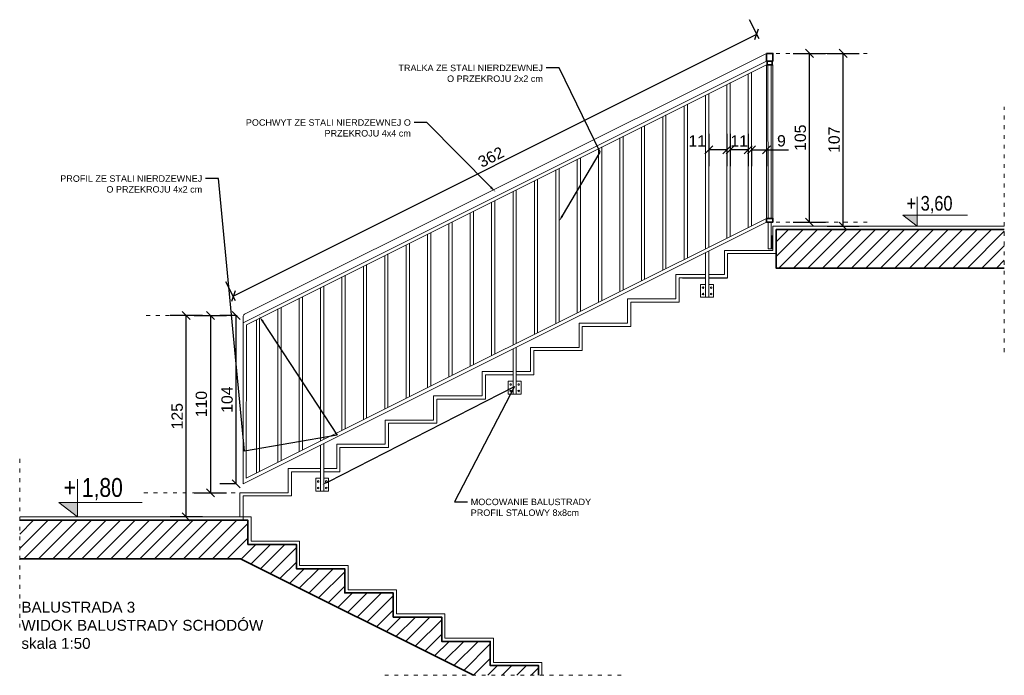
# Model space of a CAD drawing. Header units: millimetres. Extents: x -2720 to 125583, y -8970 to 34912.
# Tile 97 of 105: x 65443 to 66053, y 24819 to 25225. Entities that reach past the tile are written whole.
import ezdxf
from ezdxf import colors
from ezdxf.entities.mleader import LeaderData, LeaderLine
from ezdxf.enums import TextEntityAlignment as Align
from ezdxf.math import Vec2, Vec3

# ---------------------------------------------------------------- set-up
doc = ezdxf.new("R2010")
doc.units = ezdxf.units.MM
doc.linetypes.add('ACAD_ISO03W100', pattern=[30, 12, -18])
for name, color, linetype, lineweight in [('A - Schody', 251, 'Continuous', 13), ('A - widok', 251, 'Continuous', 5), ('A - Ściany konstrukcyjne', 3, 'Continuous', 35), ('A_OPISY', 40, 'Continuous', 9), ('A_WIDOK', 141, 'Continuous', 13), ('A_WYMIAROWANIE', 7, 'Continuous', 9)]:
    doc.layers.add(name, color=color, linetype=linetype, lineweight=lineweight)
doc.layers.add('A_HATCH', color=7, linetype='Continuous', lineweight=5, true_color=0x999999)
doc.layers.add('A_tynk', color=4, linetype='Continuous')
doc.styles.add('APLUS', font='arial.ttf', dxfattribs={"width": 0.6})
doc.styles.get("Standard").update_dxf_attribs({"font": 'arial.ttf'})
doc.dimstyles.new('1 do 100', dxfattribs={"dimtxt": 10, "dimasz": 8, "dimexe": 10, "dimexo": 10, "dimgap": 2, "dimtad": 1, "dimdec": 0, "dimtxsty": 'Standard', "dimblk": 'OBLIQUE', "dimcen": 2.5, "dimadec": 0, "dimazin": 0, "dimtfac": 1, "dimtdec": 0, "dimtmove": 0, "dimatfit": 3, "dimldrblk": 'OBLIQUE', "dimfxl": 10, "dimfxlon": 1, "dimarcsym": 0})

# ---------------------------------------------------------------- blocks, each defined once
blk = doc.blocks.new('*U8')
blk.add_hatch(color=256).paths.add_polyline_path([(0, 0.153), (-0.198, 0.153), (0, 0)])
blk.add_line((0, 0.153), (0, 0.4))
blk.add_lwpolyline([(0, 0.153), (0, 0), (-0.198, 0.153), (0.685, 0.153)])
at = {"style": 'APLUS', "width": 0.8}
blk.add_attdef('%%P_0.00', text='', height=0.2, dxfattribs=at).set_placement((-0.146, 0.153), align=Align.BOTTOM_LEFT)
blk = doc.blocks.new('_Oblique')
at = {"color": 0, "linetype": 'ByBlock', "lineweight": -2}
blk.add_line((-0.5, -0.5), (0.5, 0.5), dxfattribs=at)
blk = doc.blocks.new('*D913')
at = {"layer": 'A_WYMIAROWANIE', "color": 0, "lineweight": -2, "ltscale": 2, "transparency": 16777216}
for p, q in [((65556.27, 25041.69), (65536.27, 25041.69)), ((65546.27, 24916.92), (65546.27, 25041.69)), ((65556.27, 24916.92), (65536.27, 24916.92))]:
    blk.add_line(p, q, dxfattribs=at)
at = {"layer": 'Defpoints', "color": 0, "ltscale": 2, "transparency": 16777216}
for p in [(65546.27, 25041.69), (65579.45, 25041.69), (65579.45, 24916.92)]:
    blk.add_point(p, dxfattribs=at)
at = {"layer": 'A_WYMIAROWANIE', "color": 0, "lineweight": -2, "ltscale": 2, "transparency": 16777216, "xscale": 5, "yscale": 5, "zscale": 5}
for p, rotation in [((65546.27, 25041.69), 90), ((65546.27, 24916.92), 270)]:
    blk.add_blockref('_Oblique', p, dxfattribs=dict(at, rotation=rotation))
at = {"layer": 'A_WYMIAROWANIE', "color": 0, "ltscale": 2, "transparency": 16777216, "insert": (65540.7, 24979.3), "char_height": 7, "attachment_point": 5, "rotation": 90}
blk.add_mtext('125', dxfattribs=at)
blk = doc.blocks.new('*D914')
at = {"layer": 'A_WYMIAROWANIE', "color": 0, "lineweight": -2, "ltscale": 2, "transparency": 16777216}
for p, q in [((65551.25, 25041.69), (65571.25, 25041.69)), ((65561.25, 25041.69), (65561.25, 24931.92)), ((65551.25, 24931.92), (65571.25, 24931.92))]:
    blk.add_line(p, q, dxfattribs=at)
at = {"layer": 'Defpoints', "color": 0, "ltscale": 2, "transparency": 16777216}
for p in [(65521.48, 25041.69), (65520.12, 24931.92), (65561.25, 24931.92)]:
    blk.add_point(p, dxfattribs=at)
at = {"layer": 'A_WYMIAROWANIE', "color": 0, "lineweight": -2, "ltscale": 2, "transparency": 16777216, "xscale": 5, "yscale": 5, "zscale": 5}
for p, rotation in [((65561.25, 25041.69), 90), ((65561.25, 24931.92), 270)]:
    blk.add_blockref('_Oblique', p, dxfattribs=dict(at, rotation=rotation))
at = {"layer": 'A_WYMIAROWANIE', "color": 0, "ltscale": 2, "transparency": 16777216, "insert": (65555.68, 24986.8), "char_height": 7, "attachment_point": 5, "rotation": 90}
blk.add_mtext('110', dxfattribs=at)
blk = doc.blocks.new('*D915')
at = {"layer": 'A_WYMIAROWANIE', "color": 0, "lineweight": -2, "ltscale": 2, "transparency": 16777216}
for p, q in [((65942.97, 25203.92), (65962.97, 25203.92)), ((65952.97, 25096.92), (65952.97, 25203.92)), ((65942.97, 25096.92), (65962.97, 25096.92))]:
    blk.add_line(p, q, dxfattribs=at)
at = {"layer": 'Defpoints', "color": 0, "ltscale": 2, "transparency": 16777216}
for p in [(65909.45, 25203.92), (65952.97, 25203.92), (65909.45, 25096.92)]:
    blk.add_point(p, dxfattribs=at)
at = {"layer": 'A_WYMIAROWANIE', "color": 0, "lineweight": -2, "ltscale": 2, "transparency": 16777216, "xscale": 5, "yscale": 5, "zscale": 5}
for p, rotation in [((65952.97, 25203.92), 90), ((65952.97, 25096.92), 270)]:
    blk.add_blockref('_Oblique', p, dxfattribs=dict(at, rotation=rotation))
at = {"layer": 'A_WYMIAROWANIE', "color": 0, "ltscale": 2, "transparency": 16777216, "insert": (65947.39, 25150.42), "char_height": 7, "attachment_point": 5, "rotation": 90}
blk.add_mtext('107', dxfattribs=at)
blk = doc.blocks.new('*D916')
at = {"layer": 'A_WYMIAROWANIE', "color": 0, "lineweight": -2, "ltscale": 2, "transparency": 16777216}
for p, q in [((65922.05, 25203.92), (65942.05, 25203.92)), ((65932.05, 25099.42), (65932.05, 25203.92)), ((65922.05, 25099.42), (65942.05, 25099.42))]:
    blk.add_line(p, q, dxfattribs=at)
at = {"layer": 'Defpoints', "color": 0, "ltscale": 2, "transparency": 16777216}
for p in [(65905.45, 25203.92), (65932.05, 25203.92), (65905.45, 25099.42)]:
    blk.add_point(p, dxfattribs=at)
at = {"layer": 'A_WYMIAROWANIE', "color": 0, "lineweight": -2, "ltscale": 2, "transparency": 16777216, "xscale": 5, "yscale": 5, "zscale": 5}
for p, rotation in [((65932.05, 25203.92), 90), ((65932.05, 25099.42), 270)]:
    blk.add_blockref('_Oblique', p, dxfattribs=dict(at, rotation=rotation))
at = {"layer": 'A_WYMIAROWANIE', "color": 0, "ltscale": 2, "transparency": 16777216, "insert": (65926.47, 25151.67), "char_height": 7, "attachment_point": 5, "rotation": 90}
blk.add_mtext('105', dxfattribs=at)
blk = doc.blocks.new('*D917')
at = {"layer": 'A_WYMIAROWANIE', "color": 0, "lineweight": -2, "ltscale": 2, "transparency": 16777216}
for p, q in [((65900.98, 25212.86), (65895.03, 25224.75)), ((65575.37, 25053.57), (65899.5, 25215.8)), ((65576.85, 25050.63), (65570.9, 25062.52))]:
    blk.add_line(p, q, dxfattribs=at)
at = {"layer": 'Defpoints', "color": 0, "ltscale": 2, "transparency": 16777216}
for p in [(65899.5, 25215.8), (65905.45, 25203.92), (65581.32, 25041.69)]:
    blk.add_point(p, dxfattribs=at)
at = {"layer": 'A_WYMIAROWANIE', "color": 0, "lineweight": -2, "ltscale": 2, "transparency": 16777216, "xscale": 5, "yscale": 5, "zscale": 5}
for p, rotation in [((65899.5, 25215.8), 26.58828288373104), ((65575.37, 25053.57), 206.588282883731)]:
    blk.add_blockref('_Oblique', p, dxfattribs=dict(at, rotation=rotation))
at = {"layer": 'A_WYMIAROWANIE', "color": 0, "ltscale": 2, "transparency": 16777216, "insert": (65734.94, 25139.68), "char_height": 7, "attachment_point": 5, "rotation": 26.58828}
blk.add_mtext('362', dxfattribs=at)
blk = doc.blocks.new('*D918')
at = {"layer": 'A_WYMIAROWANIE', "color": 0, "lineweight": -2, "ltscale": 2, "transparency": 16777216}
for p, q in [((65896.22, 25144.17), (65896.22, 25134.17)), ((65896.22, 25144.17), (65905.45, 25144.17)), ((65905.45, 25144.17), (65905.45, 25134.17)), ((65905.45, 25144.17), (65919.06, 25144.17))]:
    blk.add_line(p, q, dxfattribs=at)
at = {"layer": 'Defpoints', "color": 0, "ltscale": 2, "transparency": 16777216}
for p in [(65896.22, 25148.16), (65896.22, 25144.17), (65905.45, 25148.16)]:
    blk.add_point(p, dxfattribs=at)
at = {"layer": 'A_WYMIAROWANIE', "color": 0, "lineweight": -2, "ltscale": 2, "transparency": 16777216, "xscale": 5, "yscale": 5, "zscale": 5, "rotation": 180}
blk.add_blockref('_Oblique', (65896.22, 25144.17), dxfattribs=at)
at = {"layer": 'A_WYMIAROWANIE', "color": 0, "lineweight": -2, "ltscale": 2, "transparency": 16777216, "xscale": 5, "yscale": 5, "zscale": 5}
blk.add_blockref('_Oblique', (65905.45, 25144.17), dxfattribs=at)
at = {"layer": 'A_WYMIAROWANIE', "color": 0, "ltscale": 2, "transparency": 16777216, "insert": (65914.75, 25149.74), "char_height": 7, "attachment_point": 5}
blk.add_mtext('9', dxfattribs=at)
blk = doc.blocks.new('*D919')
at = {"layer": 'A_WYMIAROWANIE', "color": 0, "lineweight": -2, "ltscale": 2, "transparency": 16777216}
for p, q in [((65882.98, 25154.17), (65882.98, 25134.17)), ((65894.22, 25154.17), (65894.22, 25134.17)), ((65894.22, 25144.17), (65882.98, 25144.17))]:
    blk.add_line(p, q, dxfattribs=at)
at = {"layer": 'Defpoints', "color": 0, "ltscale": 2, "transparency": 16777216}
for p in [(65894.22, 25191.28), (65882.98, 25185.66), (65882.98, 25144.17)]:
    blk.add_point(p, dxfattribs=at)
at = {"layer": 'A_WYMIAROWANIE', "color": 0, "lineweight": -2, "ltscale": 2, "transparency": 16777216, "xscale": 5, "yscale": 5, "zscale": 5, "rotation": 180}
blk.add_blockref('_Oblique', (65882.98, 25144.17), dxfattribs=at)
at = {"layer": 'A_WYMIAROWANIE', "color": 0, "lineweight": -2, "ltscale": 2, "transparency": 16777216, "xscale": 5, "yscale": 5, "zscale": 5}
blk.add_blockref('_Oblique', (65894.22, 25144.17), dxfattribs=at)
at = {"layer": 'A_WYMIAROWANIE', "color": 0, "ltscale": 2, "transparency": 16777216, "insert": (65888.6, 25149.68), "char_height": 7, "attachment_point": 5}
blk.add_mtext('11', dxfattribs=at)
blk = doc.blocks.new('*D920')
at = {"layer": 'A_WYMIAROWANIE', "color": 0, "lineweight": -2, "ltscale": 2, "transparency": 16777216}
for p, q in [((65869.74, 25154.17), (65869.74, 25134.17)), ((65880.98, 25154.17), (65880.98, 25134.17)), ((65880.98, 25144.17), (65869.74, 25144.17))]:
    blk.add_line(p, q, dxfattribs=at)
at = {"layer": 'Defpoints', "color": 0, "ltscale": 2, "transparency": 16777216}
for p in [(65880.98, 25184.61), (65869.74, 25179.05), (65869.74, 25144.17)]:
    blk.add_point(p, dxfattribs=at)
at = {"layer": 'A_WYMIAROWANIE', "color": 0, "lineweight": -2, "ltscale": 2, "transparency": 16777216, "xscale": 5, "yscale": 5, "zscale": 5, "rotation": 180}
blk.add_blockref('_Oblique', (65869.74, 25144.17), dxfattribs=at)
at = {"layer": 'A_WYMIAROWANIE', "color": 0, "lineweight": -2, "ltscale": 2, "transparency": 16777216, "xscale": 5, "yscale": 5, "zscale": 5}
blk.add_blockref('_Oblique', (65880.98, 25144.17), dxfattribs=at)
at = {"layer": 'A_WYMIAROWANIE', "color": 0, "ltscale": 2, "transparency": 16777216, "insert": (65862.64, 25149.68), "char_height": 7, "attachment_point": 5}
blk.add_mtext('11', dxfattribs=at)
blk = doc.blocks.new('*D921')
at = {"layer": 'A_WYMIAROWANIE', "color": 0, "lineweight": -2, "ltscale": 2, "transparency": 16777216}
for p, q in [((65577.18, 25041.69), (65567.18, 25041.69)), ((65577.18, 24937.42), (65577.18, 25041.69)), ((65577.18, 24937.42), (65567.18, 24937.42))]:
    blk.add_line(p, q, dxfattribs=at)
at = {"layer": 'Defpoints', "color": 0, "ltscale": 2, "transparency": 16777216}
for p in [(65577.18, 25041.69), (65581.45, 25041.69), (65581.45, 24937.42)]:
    blk.add_point(p, dxfattribs=at)
at = {"layer": 'A_WYMIAROWANIE', "color": 0, "lineweight": -2, "ltscale": 2, "transparency": 16777216, "xscale": 5, "yscale": 5, "zscale": 5}
for p, rotation in [((65577.18, 25041.69), 90), ((65577.18, 24937.42), 270)]:
    blk.add_blockref('_Oblique', p, dxfattribs=dict(at, rotation=rotation))
at = {"layer": 'A_WYMIAROWANIE', "color": 0, "ltscale": 2, "transparency": 16777216, "insert": (65571.6, 24989.55), "char_height": 7, "attachment_point": 5, "rotation": 90}
blk.add_mtext('104', dxfattribs=at)

msp = doc.modelspace()

# ---------------------------------------------------------------- hatches: boundary and pattern name
at = {"layer": 'A_HATCH'}
h = msp.add_hatch(dxfattribs=at)
h.set_pattern_fill('ANSI31', color=256, scale=2)
h.paths.add_polyline_path([(65911.45, 25094.92), (66052.72, 25094.92), (66052.72, 25070.98), (65911.45, 25070.98)])
h = msp.add_hatch(dxfattribs=at)
h.set_pattern_fill('ANSI31', color=256, scale=2)
h.paths.add_polyline_path([(65443.19, 24890.98), (65443.19, 24914.92), (65584.45, 24914.92), (65584.45, 24899.92), (65614.45, 24899.92), (65614.45, 24884.92), (65644.45, 24884.92), (65644.45, 24869.92), (65674.45, 24869.92), (65674.45, 24854.92), (65704.45, 24854.92), (65704.45, 24839.92), (65734.45, 24839.92), (65734.45, 24824.92), (65764.45, 24824.92), (65764.45, 24818.92), (65724.09, 24818.92), (65579.98, 24890.98)])

# ---------------------------------------------------------------- linework, layer by layer
at = {"layer": 'A - Schody', "ltscale": 10}
for p, q in [((65905.45, 25199.14), (65581.45, 25037.14)), ((65896.22, 25192.28), (65896.22, 25097.15)), ((65909.45, 25196.9), (65905.45, 25196.9)), ((65905.45, 25196.9), (65905.45, 25099.42)), ((65906.43, 25196.9), (65906.45, 25101.76)), ((65908.47, 25196.9), (65908.45, 25101.76)), ((65909.45, 25196.9), (65909.45, 25099.42)), ((65894.22, 25191.28), (65894.22, 25096.15)), ((65880.98, 25184.61), (65880.98, 25089.54)), ((65882.98, 25185.83), (65882.98, 25090.54)), ((65867.74, 25178.05), (65867.74, 25082.93)), ((65869.74, 25179.05), (65869.74, 25083.93)), ((65854.5, 25171.43), (65854.5, 25076.32)), ((65856.5, 25172.43), (65856.5, 25077.32)), ((65841.26, 25164.81), (65841.26, 25069.71)), ((65843.26, 25165.81), (65843.26, 25070.71)), ((65828.02, 25158.19), (65828.02, 25063.1)), ((65830.02, 25159.19), (65830.02, 25064.1)), ((65814.79, 25151.57), (65814.79, 25056.49)), ((65816.79, 25152.57), (65816.79, 25057.48)), ((65801.55, 25144.95), (65801.55, 25049.88)), ((65803.55, 25145.95), (65803.55, 25050.87)), ((65788.31, 25138.33), (65788.31, 25043.27)), ((65790.31, 25139.33), (65790.31, 25044.26)), ((65775.07, 25131.71), (65775.07, 25036.66)), ((65777.07, 25132.71), (65777.07, 25037.65)), ((65761.83, 25125.09), (65761.83, 25030.05)), ((65763.83, 25126.09), (65763.83, 25031.04)), ((65750.6, 25119.47), (65750.6, 25024.43)), ((65748.6, 25118.47), (65748.6, 25023.44)), ((65735.36, 25111.86), (65735.36, 25016.82)), ((65737.36, 25112.86), (65737.36, 25017.82)), ((65722.12, 25105.24), (65722.12, 25010.21)), ((65724.12, 25106.24), (65724.12, 25011.21)), ((65909.31, 25101.76), (65909.45, 25101.85)), ((65708.88, 25098.62), (65708.88, 25003.6)), ((65710.88, 25099.62), (65710.88, 25004.6)), ((65909.45, 25099.42), (65905.45, 25099.42)), ((65906.45, 25099.42), (65906.45, 25090.92)), ((65908.45, 25099.42), (65908.45, 25082.92)), ((65695.64, 25092), (65695.64, 24996.99)), ((65697.64, 25093), (65697.64, 24997.99)), ((65906.45, 25090.92), (65906.45, 25082.92)), ((65909.45, 25090.92), (65908.45, 25090.92)), ((65908.95, 25090.92), (65908.95, 25082.92)), ((65682.41, 25085.38), (65682.41, 24990.38)), ((65684.41, 25086.38), (65684.41, 24991.38)), ((65906.45, 25082.92), (65909.45, 25082.92)), ((65669.17, 25078.76), (65669.17, 24983.77)), ((65671.17, 25079.76), (65671.17, 24984.77)), ((65867.74, 25080.56), (65867.74, 25052.92)), ((65869.74, 25081.56), (65869.74, 25052.92)), ((65655.93, 25072.14), (65655.93, 24977.16)), ((65657.93, 25073.14), (65657.93, 24978.16)), ((65642.69, 25065.52), (65642.69, 24970.55)), ((65644.69, 25066.52), (65644.69, 24971.55)), ((65629.45, 25058.9), (65629.45, 24963.93)), ((65631.45, 25059.9), (65631.45, 24964.93)), ((65864.74, 25052.92), (65864.74, 25060.92)), ((65864.74, 25060.92), (65867.74, 25060.92)), ((65869.74, 25060.92), (65872.74, 25060.92)), ((65872.74, 25060.92), (65872.74, 25052.92)), ((65616.22, 25052.28), (65616.22, 24957.32)), ((65618.22, 25053.28), (65618.22, 24958.31)), ((65872.74, 25052.92), (65864.74, 25052.92)), ((65604.98, 25046.67), (65604.98, 24951.69)), ((65591.74, 25040.05), (65591.74, 24945.08)), ((65602.98, 25045.67), (65602.98, 24950.7)), ((65589.74, 25039.05), (65589.74, 24944.08)), ((65750.6, 25021.99), (65750.6, 24992.92)), ((65748.6, 25020.99), (65748.6, 24992.92)), ((65745.6, 24992.92), (65745.6, 25000.92)), ((65745.6, 25000.92), (65748.6, 25000.92)), ((65750.6, 25000.92), (65753.6, 25000.92)), ((65753.6, 25000.92), (65753.6, 24992.92)), ((65753.6, 24992.92), (65745.6, 24992.92)), ((65629.45, 24961.42), (65629.45, 24932.92)), ((65631.45, 24962.42), (65631.45, 24932.92)), ((65626.45, 24932.92), (65626.45, 24940.92)), ((65626.45, 24940.92), (65629.45, 24940.92)), ((65631.45, 24940.92), (65634.45, 24940.92)), ((65634.45, 24940.92), (65634.45, 24932.92)), ((65634.45, 24932.92), (65626.45, 24932.92)), ((65579.45, 24916.92), (65443.19, 24916.92))]:
    msp.add_line(p, q, dxfattribs=at)
msp.add_lwpolyline([(65905.45, 25203.92), (65582.42, 25042.4, 0.24286), (65581.45, 25040.69), (65581.45, 24937.42), (65905.45, 25099.42)], format="xyb", dxfattribs=at)
for points in [[(65905.45, 25196.9), (65583.5, 25035.92), (65583.45, 24940.97), (65905.45, 25101.76)], [(66052.72, 25096.92), (65909.45, 25096.92), (65909.45, 25081.92), (65879.45, 25081.92), (65879.45, 25066.92), (65869.74, 25066.92)], [(65867.74, 25066.92), (65849.45, 25066.92), (65849.45, 25051.92), (65819.45, 25051.92), (65819.45, 25036.92), (65789.45, 25036.92), (65789.45, 25021.92), (65759.45, 25021.92), (65759.45, 25006.92), (65750.6, 25006.92)], [(65748.6, 25006.92), (65729.45, 25006.92), (65729.45, 24991.92), (65699.45, 24991.92), (65699.45, 24976.92), (65669.45, 24976.92), (65669.45, 24961.92), (65639.45, 24961.92), (65639.45, 24946.92), (65631.45, 24946.92)], [(65629.45, 24946.92), (65609.45, 24946.92), (65609.45, 24931.92), (65579.45, 24931.92), (65579.45, 24916.92)], [(65446.19, 24916.92), (65586.45, 24916.92), (65586.45, 24901.92), (65616.45, 24901.92), (65616.45, 24886.92), (65646.45, 24886.92), (65646.45, 24871.92), (65676.45, 24871.92), (65676.45, 24856.92), (65706.45, 24856.92), (65706.45, 24841.92), (65736.45, 24841.92), (65736.45, 24826.92), (65766.45, 24826.92), (65766.45, 24818.92)]]:
    msp.add_lwpolyline(points, dxfattribs=at)
for centre in [(65866.24, 25058.92), (65871.24, 25058.92), (65866.24, 25054.92), (65871.24, 25054.92), (65747.1, 24998.92), (65752.1, 24998.92), (65747.1, 24994.92), (65752.1, 24994.92), (65627.95, 24938.92), (65632.95, 24938.92), (65627.95, 24934.92), (65632.95, 24934.92)]:
    msp.add_circle(centre, 0.5, dxfattribs=at)
at = {"layer": 'A - widok', "linetype": 'ACAD_ISO03W100', "ltscale": 0.2}
for p, q in [((66052.72, 25018.96), (66052.72, 25170.87)), ((65521.48, 25041.69), (65581.32, 25041.69)), ((65443.19, 24848.47), (65443.19, 24953.92)), ((65443.19, 24848.47), (65443.19, 24953.92)), ((65520.12, 24931.92), (65579.96, 24931.92))]:
    msp.add_line(p, q, dxfattribs=at)
for points in [[(65905.45, 25203.92), (65967.98, 25203.92)], [(65905.45, 25099.42), (65967.98, 25099.42)], [(65669.18, 24818.92), (65815.54, 24818.92)]]:
    msp.add_lwpolyline(points, dxfattribs=at)
at = {"layer": 'A - Ściany konstrukcyjne'}
for points in [[(65905.45, 25203.92), (65909.45, 25203.92), (65909.45, 25199.14), (65905.45, 25199.14)], [(65905.95, 25199.14), (65908.95, 25199.14), (65908.95, 25196.9), (65905.95, 25196.9)], [(65905.45, 25101.76), (65909.45, 25101.76), (65909.45, 25099.42), (65905.45, 25099.42)]]:
    msp.add_lwpolyline(points, close=True, dxfattribs=at)
for points in [[(65911.45, 25094.92), (66052.72, 25094.92)], [(66052.72, 25070.98), (65911.45, 25070.98), (65911.45, 25094.92)], [(65443.19, 24914.92), (65584.45, 24914.92), (65584.45, 24899.92), (65614.45, 24899.92), (65614.45, 24884.92), (65644.45, 24884.92), (65644.45, 24869.92), (65674.45, 24869.92), (65674.45, 24854.92), (65704.45, 24854.92), (65704.45, 24839.92), (65734.45, 24839.92), (65734.45, 24824.92), (65764.45, 24824.92), (65764.45, 24818.92)], [(65724.09, 24818.92), (65579.98, 24890.98), (65443.19, 24890.98)]]:
    msp.add_lwpolyline(points, dxfattribs=at)
at = {"layer": 'A_tynk'}
for p, q in [((65853.45, 25064.92), (65867.74, 25064.92)), ((65869.74, 25064.92), (65881.45, 25064.92))]:
    msp.add_line(p, q, dxfattribs=at)
at = {"layer": 'A_WIDOK', "ltscale": 2}
for points in [[(65911.45, 25094.92), (65911.45, 25079.92), (65881.45, 25079.92), (65881.45, 25064.92), (65869.74, 25064.92)], [(65867.74, 25064.92), (65851.45, 25064.92), (65851.45, 25049.92), (65821.45, 25049.92), (65821.45, 25034.92), (65791.45, 25034.92), (65791.45, 25019.92), (65761.45, 25019.92), (65761.45, 25004.92), (65750.6, 25004.92)], [(65748.6, 25004.92), (65731.45, 25004.92), (65731.45, 24989.92), (65701.45, 24989.92), (65701.45, 24974.92), (65671.45, 24974.92), (65671.45, 24959.92), (65641.45, 24959.92), (65641.45, 24944.92), (65631.45, 24944.92)], [(65629.45, 24944.92), (65611.45, 24944.92), (65611.45, 24929.92), (65581.45, 24929.92), (65581.45, 24914.92)]]:
    msp.add_lwpolyline(points, dxfattribs=at)

# ---------------------------------------------------------------- block references
at = {"layer": 'A_OPISY', "transparency": 33554687, "rotation": 1.435389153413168e-05}
for p, xscale, yscale, zscale, values in [((65998.85, 25096.92), 45.28912449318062, 45.28912449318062, 45.28912449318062, {'%%P_0.00': '+ 3,60'}), ((65478.93, 24916.92), 58.37755295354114, 58.37755295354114, 58.37755295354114, {'%%P_0.00': '+ 1,80'})]:
    msp.add_blockref('*U8', p, dxfattribs=dict(at, xscale=xscale, yscale=yscale, zscale=zscale)).add_auto_attribs(values)

# ---------------------------------------------------------------- texts
at = {"insert": (65444.25, 24864.45), "char_height": 6.7221, "attachment_point": 1}
msp.add_mtext_dynamic_manual_height_columns('BALUSTRADA 3\\PWIDOK BALUSTRADY SCHODÓW\\Pskala 1:50', width=171.1594, gutter_width=2.8, heights=[0], dxfattribs=at)

# ---------------------------------------------------------------- dimensions: what is measured, and where the dimension line sits
at = {"layer": 'A_WYMIAROWANIE', "ltscale": 2}
dim = msp.add_aligned_dim(p1=(65581.32, 25041.69), p2=(65905.45, 25203.92), distance=13.29, dimstyle='1 do 100', override={"dimtxt": 7, "dimasz": 5}, dxfattribs=at)
dim.commit()
dim.dimension.update_dxf_attribs({"geometry": '*D917', "text_midpoint": (65734.94, 25139.68)})
for base, p1, p2, picture, middle in [((65932.04665068, 25203.91951042), (65905.45348331, 25099.41951042), (65905.45348331, 25203.91951042), '*D916', (65926.47263976, 25151.66951042)), ((65952.97, 25203.92), (65909.45, 25096.92), (65909.45, 25203.92), '*D915', (65947.39, 25150.42)), ((65561.25, 24931.92), (65521.48, 25041.69), (65520.12, 24931.92), '*D914', (65555.68, 24986.8)), ((65546.27, 25041.69), (65579.45, 24916.92), (65579.45, 25041.69), '*D913', (65540.7, 24979.3)), ((65577.18, 25041.69), (65581.45, 24937.42), (65581.45, 25041.69), '*D921', (65571.6, 24989.55))]:
    dim = msp.add_linear_dim(base=base, p1=p1, p2=p2, angle=90, dimstyle='1 do 100', override={"dimtxt": 7, "dimasz": 5}, dxfattribs=at)
    dim.commit()
    dim.dimension.update_dxf_attribs({"geometry": picture, "text_midpoint": middle})
for base, p1, p2, override, picture, middle in [((65882.98, 25144.17), (65894.22, 25191.28), (65882.98, 25185.66), {"dimtxt": 7, "dimasz": 5, "dimtmove": 1}, '*D919', (65888.6, 25144.17)), ((65869.74, 25144.17), (65880.98, 25184.61), (65869.74, 25179.05), {"dimtxt": 7, "dimasz": 5, "dimtmove": 1}, '*D920', (65862.64, 25144.17)), ((65896.22, 25144.17), (65905.45, 25148.16), (65896.22, 25148.16), {"dimtxt": 7, "dimasz": 5}, '*D918', (65914.75, 25144.17))]:
    dim = msp.add_linear_dim(base=base, p1=p1, p2=p2, dimstyle='1 do 100', override=override, dxfattribs=at)
    dim.commit()
    dim.dimension.update_dxf_attribs({"geometry": picture, "text_midpoint": middle, "dimtype": 160})

# ---------------------------------------------------------------- leaders
at = {"ltscale": 2}
ml = msp.add_multileader_mtext('Standard', dxfattribs=at)
ml.set_content('TRALKA ZE STALI NIERDZEWNEJ\\PO PRZEKROJU 2x2 cm', color=256)
ml.set_leader_properties()
ml.build(insert=Vec2(0, 0))
ctx = ml.context
ctx.base_point, ctx.plane_origin = Vec3(65676.22, 25194.86), Vec3(65777.07, 25099.9)
ctx.text_align_type = 2
notes = []
notes.append((ctx, [(1, (1, 1, 0), (65777.07, 25194.86), (-1, 0), 8, [(1, [(65777.07, 25099.9), (65802.63, 25142.73)], 0, [])])]))
ctx.mtext.insert, ctx.mtext.alignment, ctx.mtext.flow_direction = Vec3(65767.07, 25196.89), 3, 5
ml = msp.add_multileader_mtext('Standard', dxfattribs=at)
ml.set_content('POCHWYT ZE STALI NIERDZEWNEJ O PRZEKROJU 4x4 cm', color=256)
ml.set_leader_properties()
ml.build(insert=Vec2(0, 0))
ctx = ml.context
ctx.base_point, ctx.plane_origin = Vec3(65581.87, 25161.06), Vec3(65654.73, 25076.22)
ctx.text_align_type = 2
notes.append((ctx, [(1, (1, 1, 0), (65695.33, 25161.06), (-1, 0), 8, [(0, [(65737.73, 25118.14)], 0, [])])]))
ctx.mtext.insert, ctx.mtext.width, ctx.mtext.alignment, ctx.mtext.flow_direction = Vec3(65685.33, 25163.1), 122.9031, 3, 5
ml = msp.add_multileader_mtext('Standard', dxfattribs=at)
ml.set_content('PROFIL ZE STALI NIERDZEWNEJ O PRZEKROJU 4x2 cm', color=256)
ml.set_leader_properties()
ml.build(insert=Vec2(0, 0))
ctx = ml.context
ctx.base_point, ctx.plane_origin = Vec3(65467.17, 25126.36), Vec3(65584.35, 25037.65)
ctx.text_align_type = 2
notes.append((ctx, [(1, (1, 1, 0), (65566.17, 25126.36), (-1, 0), 8, [(2, [(65591.58, 25041.13), (65639.67, 24967.6), (65582.41, 24957.74)], 0, [])])]))
ctx.mtext.insert, ctx.mtext.width, ctx.mtext.alignment, ctx.mtext.flow_direction = Vec3(65556.17, 25128.4), 87.8784, 3, 5
ml = msp.add_multileader_mtext('Standard', dxfattribs=at)
ml.set_content('MOCOWANIE BALUSTRADY\\PPROFIL STALOWY 8x8cm', color=256)
ml.set_leader_properties()
ml.build(insert=Vec2(0, 0))
ctx = ml.context
ctx.base_point, ctx.plane_origin = Vec3(65720.42, 24926.22), Vec3(65765, 24915.45)
notes.append((ctx, [(0, (1, 1, 0), (65712.42, 24926.22), (1, 0), 8, [(1, [(65630.5, 24936.94), (65749.45, 24997.66)], 0, [])])]))
ctx.mtext.insert, ctx.mtext.flow_direction = Vec3(65722.42, 24928.25), 5
for ctx, leaders in notes:
    for number, flags, end, landing, length, lines in leaders:
        leader = LeaderData()
        leader.index, (leader.has_last_leader_line, leader.has_dogleg_vector, leader.attachment_direction) = number, flags
        leader.last_leader_point, leader.dogleg_vector, leader.dogleg_length = Vec3(end), Vec3(landing), length
        for number, points, colour, breaks in lines:
            line = LeaderLine()
            line.index, line.vertices, line.color, line.breaks = number, Vec3.list(points), colors.encode_raw_color(colour), breaks
            leader.lines.append(line)
        ctx.leaders.append(leader)

doc.saveas('drawing.dxf')
